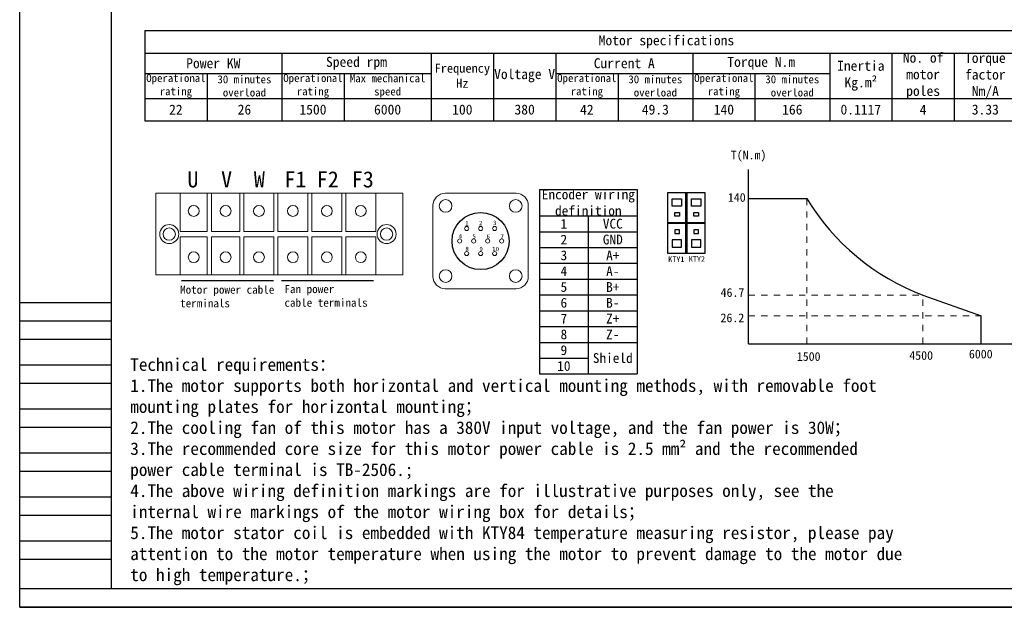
# Model space of a CAD drawing. Header units: inches. Extents: x -7322 to 8431, y -15914 to -4411.
# Tile 5 of 15: x -5293 to -4122, y -15914 to -15216. Entities that reach past the tile are written whole.
import ezdxf

# ---------------------------------------------------------------- set-up
doc = ezdxf.new("R2010")
doc.units = ezdxf.units.IN
doc.header["$MEASUREMENT"] = 0
doc.linetypes.add('JIS_02_1.2', pattern=[2.5, 1.25, -1.25])
doc.layers.add('1', color=1, linetype='Continuous')
doc.layers.add('尺寸标注', color=7, linetype='Continuous')
doc.layers.add('虚线', color=7, linetype='JIS_02_1.2', lineweight=13)
doc.styles.add('SLDTEXTSTYLE0', font='txt')

# ---------------------------------------------------------------- blocks, each defined once
blk = doc.blocks.new('*T50')
at = {"color": 0, "linetype": 'ByBlock', "lineweight": -2, "transparency": 16777216}
for p, q in [((0, 0), (1240.9, 0)), ((0, 0), (0, -107.4)), ((1240.9, 0), (1240.9, -107.4)), ((0, -26.7), (1240.9, -26.7)), ((162.9, -26.7), (162.9, -107.4)), ((340.7, -26.7), (340.7, -107.4)), ((414.7, -26.7), (414.7, -107.4)), ((488.8, -26.7), (488.8, -107.4)), ((651.7, -26.7), (651.7, -107.4)), ((814.7, -26.7), (814.7, -107.4)), ((888.7, -26.7), (888.7, -107.4)), ((962.8, -26.7), (962.8, -107.4)), ((1036.8, -26.7), (1036.8, -107.4)), ((1166.8, -26.7), (1166.8, -107.4)), ((0, -51), (340.7, -51)), ((74.1, -51), (74.1, -107.4)), ((237, -51), (237, -107.4)), ((488.8, -51), (814.7, -51)), ((562.9, -51), (562.9, -107.4)), ((725.8, -51), (725.8, -107.4)), ((0, -80.7), (1240.9, -80.7)), ((0, -107.4), (1240.9, -107.4))]:
    blk.add_line(p, q, dxfattribs=at)
at = {"color": 0, "transparency": 16777216, "attachment_point": 5}
for s, insert, char_height, width in [('{\\fSimSun|b0|i0|c0|p34;Motor specifications}', (620.5, -13.3), 11.85, 1240.785), ('{\\fSimSun|b0|i0|c0|p34;Power KW}', (81.5, -38.9), 11.848, 162.813), ('{\\fSimSun|b0|i0|c0|p34;Speed rpm}', (251.8, -38.9), 11.848, 177.625), ('{\\fSimSun|b0|i0|c0|p34;Current A}', (570.3, -38.9), 11.848, 162.813), ('{\\fSimSun|b0|i0|c0|p34;Torque N.m}', (733.2, -38.9), 11.848, 162.813), ('{\\fSimSun|b0|i0|c0|p34;No. of motor poles}', (925.8, -53.7), 11.85, 73.94), ('{\\fSimSun|b0|i0|c0|p34;Torque factor Nm/A}', (999.8, -53.7), 11.85, 73.94), ('{\\fSimSun|b0|i0|c0|p34;Frequency Hz}', (377.7, -53.7), 10.771, 73.94), ('{\\fSimSun|b0|i0|c0|p34;Voltage V}', (451.8, -53.7), 11.848, 73.94), ('{\\fSimSun|b0|i0|c0|p34;Inertia Kg.m²}', (851.7, -53.7), 11.85, 73.94), ('{\\fSimSun|b0|i0|c0|p34;Encoder type}', (1101.8, -53.7), 11.85, 129.88), ('{\\fSimSun|b0|i0|c0|p34;Fan power W}', (1203.9, -53.7), 11.85, 73.94), ('{\\fSimSun|b0|i0|c0|p34;Operational rating}', (37, -65.9), 9.425, 73.94), ('{\\fSimSun|b0|i0|c0|p34;30 minutes overload}', (118.5, -65.9), 9.425, 88.752), ('{\\fSimSun|b0|i0|c0|p34;Operational rating}', (200, -65.9), 9.425, 73.94), ('{\\fSimSun|b0|i0|c0|p34;Max mechanical speed}', (288.8, -65.9), 9.425, 103.564), ('{\\fSimSun|b0|i0|c0|p34;Operational rating}', (525.8, -65.9), 9.425, 73.94), ('{\\fSimSun|b0|i0|c0|p34;30 minutes overload}', (607.3, -65.9), 9.425, 88.752), ('{\\fSimSun|b0|i0|c0|p34;Operational rating}', (688.8, -65.9), 9.425, 73.94), ('{\\fSimSun|b0|i0|c0|p34;30 minutes overload}', (770.2, -65.9), 9.425, 88.752), ('{\\fSimSun|b0|i0|c0|p34;5V - Incremental 2500 lines}', (1101.8, -94), 9.426, 129.88), ('22', (37, -94), 11.85, 73.94), ('26', (118.5, -94), 11.85, 88.752), ('1500', (200, -94), 11.85, 73.94), ('6000', (288.8, -94), 11.85, 103.564), ('100', (377.7, -94), 11.85, 73.94), ('380', (451.8, -94), 11.85, 73.94), ('42', (525.8, -94), 11.85, 73.94), ('49.3', (607.3, -94), 11.85, 88.752), ('140', (688.8, -94), 11.85, 73.94), ('166', (770.2, -94), 11.85, 88.752), ('0.1117', (851.7, -94), 11.85, 73.94), ('4', (925.8, -94), 11.8, 73.94), ('3.33', (999.8, -94), 11.85, 73.94), ('40', (1203.9, -94), 11.85, 73.94)]:
    blk.add_mtext(s, dxfattribs=dict(at, insert=insert, char_height=char_height, width=width))
blk = doc.blocks.new('*T51')
at = {"color": 0, "linetype": 'ByBlock', "lineweight": -2, "transparency": 16777216}
for p, q in [((0, 0), (116.3, 0)), ((0, 0), (0, -219.3)), ((116.3, 0), (116.3, -219.3)), ((0, -31.3), (116.3, -31.3)), ((58.2, -31.3), (58.2, -219.3)), ((0, -50.1), (116.3, -50.1)), ((0, -68.9), (116.3, -68.9)), ((0, -87.7), (116.3, -87.7)), ((0, -106.5), (116.3, -106.5)), ((0, -125.3), (116.3, -125.3)), ((0, -144.1), (116.3, -144.1)), ((0, -162.9), (116.3, -162.9)), ((0, -181.7), (116.3, -181.7)), ((0, -200.5), (58.2, -200.5)), ((0, -219.3), (116.3, -219.3))]:
    blk.add_line(p, q, dxfattribs=at)
at = {"color": 0, "transparency": 16777216, "attachment_point": 5}
for s, insert, char_height, width in [('{\\fSimSun|b0|i0|c0|p34;Encoder wiring definition}', (58.2, -15.6), 11.634, 116.222), ('1', (29.1, -40.7), 11.6, 58.051), ('VCC', (87.3, -40.7), 11.63, 58.051), ('2', (29.1, -59.5), 11.6, 58.051), ('GND', (87.3, -59.5), 11.63, 58.051), ('3', (29.1, -78.3), 11.6, 58.051), ('A+', (87.3, -78.3), 11.63, 58.051), ('4', (29.1, -97.1), 11.6, 58.051), ('A-', (87.3, -97.1), 11.63, 58.051), ('5', (29.1, -115.9), 11.6, 58.051), ('B+', (87.3, -115.9), 11.63, 58.051), ('6', (29.1, -134.7), 11.6, 58.051), ('B-', (87.3, -134.7), 11.63, 58.051), ('7', (29.1, -153.5), 11.6, 58.051), ('Z+', (87.3, -153.5), 11.63, 58.051), ('8', (29.1, -172.3), 11.6, 58.051), ('Z-', (87.3, -172.3), 11.63, 58.051), ('9', (29.1, -191.1), 11.6, 58.051), ('{\\fSimSun|b0|i0|c0|p34;Shield}', (87.3, -200.5), 11.634, 58.051), ('10', (29.1, -209.9), 11.63, 58.051)]:
    blk.add_mtext(s, dxfattribs=dict(at, insert=insert, char_height=char_height, width=width))

msp = doc.modelspace()

# ---------------------------------------------------------------- hatches: boundary and pattern name
h = msp.add_hatch()
h.set_pattern_fill('ANSI31', color=256, scale=0.673276, style=0)
h.set_pattern_definition([(45, (-6495.47722, -11558.815804), (-0.0595097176, 0.0595097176), [])])
h.paths.add_polyline_path([(-4499.5831, -15421.0339), (-4500.9296, -15421.0339), (-4500.9296, -15493.6297), (-4499.5831, -15493.6297)])
msp.add_hatch(color=256).paths.add_polyline_path([(-4522.4077, -15456.6586), (-4478.105, -15456.6586), (-4478.105, -15458.0051), (-4522.4077, -15458.0051)])

# ---------------------------------------------------------------- linework, layer by layer
for p, q in [((-5293.1786, -15914.3583), (-5293.1786, -14618.5991)), ((-4426.1861, -15462.7039), (-4426.1861, -15393.5839)), ((-4500.9296, -15421.0339), (-4500.9296, -15493.6297)), ((-4499.5831, -15421.0339), (-4499.5831, -15493.6297)), ((-4426.1861, -15428.1439), (-4357.0661, -15428.1439)), ((-4426.1861, -15531.8239), (-4426.1861, -15462.7039)), ((-5100.6566, -15525.8162), (-4991.347, -15525.8162)), ((-4981.6163, -15525.8162), (-4872.3067, -15525.8162)), ((-4426.1861, -15600.9439), (-4426.1861, -15531.8239)), ((-5184.1079, -15552.2438), (-5293.1786, -15552.2438)), ((-4218.8261, -15543.1975), (-4149.7061, -15567.6826)), ((-5184.1079, -15574.0579), (-5293.1786, -15574.0579)), ((-4149.7061, -15600.9439), (-4149.7061, -15567.6826)), ((-5184.1079, -15595.8721), (-5293.1786, -15595.8721)), ((-4426.1861, -15600.9439), (-4357.0661, -15600.9439)), ((-4357.0661, -15600.9439), (-4287.9461, -15600.9439)), ((-4287.9461, -15600.9439), (-4218.8261, -15600.9439)), ((-4218.8261, -15600.9439), (-4149.7061, -15600.9439)), ((-4149.7061, -15600.9439), (-4080.8303, -15600.9439)), ((-5184.1079, -15626.4118), (-5293.1786, -15626.4118)), ((-5184.1079, -15648.226), (-5293.1786, -15648.226)), ((-5184.1079, -15678.7658), (-5293.1786, -15678.7658)), ((-5184.1079, -15700.5799), (-5293.1786, -15700.5799)), ((-5184.1079, -15731.1197), (-5293.1786, -15731.1197)), ((-5184.1079, -15752.9338), (-5293.1786, -15752.9338)), ((-5184.1079, -15783.4736), (-5293.1786, -15783.4736)), ((-5184.1079, -15805.2877), (-5293.1786, -15805.2877)), ((-5184.1079, -15835.8275), (-5293.1786, -15835.8275)), ((-5184.1079, -15857.6416), (-5293.1786, -15857.6416)), ((-5184.1079, -15892.5442), (-5293.1786, -15892.5442)), ((-3460.7917, -15914.3583), (-5293.1786, -15914.3583)), ((-5293.1786, -15914.3583), (-3460.7917, -15914.3583)), ((-5293.1786, -15914.3583), (-3460.7917, -15914.3583))]:
    msp.add_line(p, q)
at = {"color": 7, "linetype": 'Continuous', "lineweight": 15}
for p, q in [((-5131.4231, -15422.0203), (-5131.4231, -15518.972)), ((-5102.3376, -15422.0203), (-5131.4231, -15422.0203)), ((-5102.3376, -15467.2644), (-5102.3376, -15422.0203)), ((-5070.0203, -15422.0203), (-5102.3376, -15422.0203)), ((-5070.0203, -15422.0203), (-5070.0203, -15467.2644)), ((-5065.1727, -15422.0203), (-5070.0203, -15422.0203)), ((-5065.1727, -15467.2644), (-5065.1727, -15422.0203)), ((-5031.2397, -15422.0203), (-5065.1727, -15422.0203)), ((-5031.2397, -15422.0203), (-5031.2397, -15467.2644)), ((-5026.3921, -15422.0203), (-5031.2397, -15422.0203)), ((-5026.3921, -15467.2644), (-5026.3921, -15422.0203)), ((-4990.8431, -15422.0203), (-5026.3921, -15422.0203)), ((-4990.8431, -15422.0203), (-4990.8431, -15467.2644)), ((-4985.9955, -15422.0203), (-4990.8431, -15422.0203)), ((-4985.9955, -15467.2644), (-4985.9955, -15422.0203)), ((-4950.4466, -15422.0203), (-4985.9955, -15422.0203)), ((-4950.4466, -15422.0203), (-4950.4466, -15467.2644)), ((-4945.599, -15422.0203), (-4950.4466, -15422.0203)), ((-4945.599, -15467.2644), (-4945.599, -15422.0203)), ((-4910.05, -15422.0203), (-4945.599, -15422.0203)), ((-4910.05, -15422.0203), (-4910.05, -15467.2644)), ((-4905.2025, -15422.0203), (-4910.05, -15422.0203)), ((-4905.2025, -15467.2644), (-4905.2025, -15422.0203)), ((-4869.6535, -15422.0203), (-4905.2025, -15422.0203)), ((-4869.6535, -15422.0203), (-4869.6535, -15467.2644)), ((-4837.3363, -15422.0203), (-4869.6535, -15422.0203)), ((-4837.3363, -15518.972), (-4837.3363, -15422.0203)), ((-4787.0586, -15422.0203), (-4702.7106, -15422.0203)), ((-4801.6013, -15520.911), (-4801.6013, -15436.5631)), ((-4688.1679, -15520.911), (-4688.1679, -15436.5631)), ((-5070.0203, -15467.2644), (-5102.3376, -15467.2644)), ((-5031.2397, -15467.2644), (-5065.1727, -15467.2644)), ((-4990.8431, -15467.2644), (-5026.3921, -15467.2644)), ((-4950.4466, -15467.2644), (-4985.9955, -15467.2644)), ((-4910.05, -15467.2644), (-4945.599, -15467.2644)), ((-4869.6535, -15467.2644), (-4905.2025, -15467.2644)), ((-5102.3376, -15518.972), (-5102.3376, -15473.7279)), ((-5102.3376, -15473.7279), (-5070.0203, -15473.7279)), ((-5070.0203, -15473.7279), (-5070.0203, -15518.972)), ((-5065.1727, -15518.972), (-5065.1727, -15473.7279)), ((-5065.1727, -15473.7279), (-5031.2397, -15473.7279)), ((-5031.2397, -15473.7279), (-5031.2397, -15518.972)), ((-5026.3921, -15518.972), (-5026.3921, -15473.7279)), ((-5026.3921, -15473.7279), (-4990.8431, -15473.7279)), ((-4990.8431, -15473.7279), (-4990.8431, -15518.972)), ((-4985.9955, -15518.972), (-4985.9955, -15473.7279)), ((-4985.9955, -15473.7279), (-4950.4466, -15473.7279)), ((-4950.4466, -15473.7279), (-4950.4466, -15518.972)), ((-4945.599, -15518.972), (-4945.599, -15473.7279)), ((-4945.599, -15473.7279), (-4910.05, -15473.7279)), ((-4910.05, -15473.7279), (-4910.05, -15518.972)), ((-4905.2025, -15518.972), (-4905.2025, -15473.7279)), ((-4905.2025, -15473.7279), (-4869.6535, -15473.7279)), ((-4869.6535, -15473.7279), (-4869.6535, -15518.972)), ((-5131.4231, -15518.972), (-5102.3376, -15518.972)), ((-5102.3376, -15518.972), (-5070.0203, -15518.972)), ((-5070.0203, -15518.972), (-5065.1727, -15518.972)), ((-5065.1727, -15518.972), (-5031.2397, -15518.972)), ((-5031.2397, -15518.972), (-5026.3921, -15518.972)), ((-5026.3921, -15518.972), (-4990.8431, -15518.972)), ((-4990.8431, -15518.972), (-4985.9955, -15518.972)), ((-4985.9955, -15518.972), (-4950.4466, -15518.972)), ((-4950.4466, -15518.972), (-4945.599, -15518.972)), ((-4945.599, -15518.972), (-4910.05, -15518.972)), ((-4910.05, -15518.972), (-4905.2025, -15518.972)), ((-4905.2025, -15518.972), (-4869.6535, -15518.972)), ((-4869.6535, -15518.972), (-4837.3363, -15518.972)), ((-4787.0586, -15535.4538), (-4702.7106, -15535.4538))]:
    msp.add_line(p, q, dxfattribs=at)
for points in [[(-4522.4077, -15421.0339), (-4478.105, -15421.0339), (-4478.105, -15493.6297), (-4522.4077, -15493.6297)], [(-4517.0063, -15428.6063), (-4505.9914, -15428.6063), (-4505.9914, -15437.1927), (-4517.0063, -15437.1927)], [(-4494.1817, -15428.6063), (-4483.1668, -15428.6063), (-4483.1668, -15437.1927), (-4494.1817, -15437.1927)], [(-4513.9484, -15444.9811), (-4508.4409, -15444.9811), (-4508.4409, -15449.2743), (-4513.9484, -15449.2743)], [(-4491.1238, -15444.9811), (-4485.6163, -15444.9811), (-4485.6163, -15449.2743), (-4491.1238, -15449.2743)], [(-4522.4077, -15456.6586), (-4478.105, -15456.6586), (-4478.105, -15458.0051), (-4522.4077, -15458.0051)], [(-4513.9484, -15469.6825), (-4508.4409, -15469.6825), (-4508.4409, -15465.3893), (-4513.9484, -15465.3893)], [(-4491.1238, -15469.6825), (-4485.6163, -15469.6825), (-4485.6163, -15465.3893), (-4491.1238, -15465.3893)], [(-4517.0063, -15486.0574), (-4505.9914, -15486.0574), (-4505.9914, -15477.471), (-4517.0063, -15477.471)], [(-4494.1817, -15486.0574), (-4483.1668, -15486.0574), (-4483.1668, -15477.471), (-4494.1817, -15477.471)]]:
    msp.add_lwpolyline(points, close=True)
for centre, radius in [((-4786.5738, -15437.0478), 7.5138), ((-4703.1954, -15437.0478), 7.5138), ((-5086.1789, -15443.0265), 6.4634), ((-5048.2062, -15443.0265), 6.4634), ((-5008.6176, -15443.0265), 6.4634), ((-4968.2211, -15443.0265), 6.4634), ((-4927.8245, -15443.0265), 6.4634), ((-4887.428, -15443.0265), 6.4634), ((-5115.2644, -15470.4961), 11.311), ((-4856.7266, -15470.4961), 11.311), ((-5115.2644, -15470.4961), 7.2714), ((-4856.7266, -15470.4961), 7.2714), ((-5086.1789, -15497.9658), 6.4634), ((-5048.2062, -15497.9658), 6.4634), ((-5008.6176, -15497.9658), 6.4634), ((-4968.2211, -15497.9658), 6.4634), ((-4927.8245, -15497.9658), 6.4634), ((-4887.428, -15497.9658), 6.4634), ((-4786.5738, -15520.4263), 7.5138), ((-4703.1954, -15520.4263), 7.5138)]:
    msp.add_circle(centre, radius, dxfattribs=at)
msp.add_circle((-4744.8846, -15478.737), 33.9828)
for centre, radius, start, end in [((-4787.0586, -15436.5631), 14.5428, 90, 180), ((-4702.7106, -15436.5631), 14.5428, 0, 90), ((-4761.5215, -15463.8331), 2.4262, 0, 180), ((-4761.5215, -15463.8331), 2.4262, 180, 0), ((-4744.8846, -15463.8331), 2.4262, 0, 180), ((-4744.8846, -15463.8331), 2.4262, 180, 0), ((-4728.2477, -15463.8331), 2.4262, 0, 180), ((-4728.2477, -15463.8331), 2.4262, 180, 0), ((-4769.84, -15478.737), 2.4262, 0, 180), ((-4769.84, -15478.737), 2.4262, 180, 0), ((-4753.203, -15478.737), 2.4262, 0, 180), ((-4753.203, -15478.737), 2.4262, 180, 0), ((-4736.5661, -15478.737), 2.4262, 0, 180), ((-4736.5661, -15478.737), 2.4262, 180, 0), ((-4719.9292, -15478.737), 2.4262, 0, 180), ((-4719.9292, -15478.737), 2.4262, 180, 0), ((-4761.5215, -15493.6409), 2.4262, 0, 180), ((-4761.5215, -15493.6409), 2.4262, 180, 0), ((-4744.8846, -15493.6409), 2.4262, 0, 180), ((-4744.8846, -15493.6409), 2.4262, 180, 0), ((-4728.2477, -15493.6409), 2.4262, 0, 180), ((-4728.2477, -15493.6409), 2.4262, 180, 0), ((-4787.0586, -15520.911), 14.5428, 180, 270), ((-4702.7106, -15520.911), 14.5428, 270, 0)]:
    msp.add_arc(centre, radius, start, end, dxfattribs=at)
msp.add_arc((-4121.2382, -15285.3667), 275.6812, 211.1919485, 249.2685473)
at = {"layer": '1'}
for p, q in [((-5184.1079, -15892.5442), (-5184.1079, -14640.4132)), ((-3482.6058, -15892.5442), (-5184.1079, -15892.5442))]:
    msp.add_line(p, q, dxfattribs=at)
at = {"layer": '虚线', "ltscale": 6}
for p, q in [((-4357.0661, -15600.9439), (-4357.0661, -15428.1439)), ((-4426.1861, -15543.1975), (-4218.8261, -15543.1975)), ((-4218.8261, -15600.9439), (-4218.8261, -15543.1975)), ((-4426.1861, -15567.6826), (-4149.7061, -15567.6826))]:
    msp.add_line(p, q, dxfattribs=at)

# ---------------------------------------------------------------- block references
for name, p in [('*T50', (-5144.3741, -15228.4811)), ('*T51', (-4675.0108, -15417.5376))]:
    msp.add_blockref(name, p)

# ---------------------------------------------------------------- texts
at = {"insert": (-5161.6598, -15618.1657), "char_height": 15, "width": 1006.186091, "attachment_point": 1}
msp.add_mtext('Technical requirements：\\P\\pt472.3;1.The motor supports both horizontal and vertical mounting methods, with removable foot \\Pmounting plates for horizontal mounting；\\P\\ptz;2.The cooling fan of this motor has a 380V input voltage, and the fan power is 30W；\\P3.The recommended core size for this motor power cable is 2.5 mm² and the recommended \\Ppower cable terminal is TB-2506.;\\P4.The above wiring definition markings are for illustrative purposes only, see the \\Pinternal wire markings of the motor wiring box for details；\\P5.The motor stator coil is embedded with KTY84 temperature measuring resistor, please pay \\Pattention to the motor temperature when using the motor to prevent damage to the motor due \\Pto high temperature.；', dxfattribs=at)
at = {"layer": '尺寸标注', "attachment_point": 1, "style": 'SLDTEXTSTYLE0'}
for s, insert, char_height in [('T(N.m)', (-4447.3288, -15371.2417), 10.368), ('U', (-5093.6983, -15395.7704), 19.2389), ('V', (-5053.6704, -15395.7704), 19.2389), ('W', (-5014.6511, -15395.7704), 19.2389), ('F1', (-4978.3341, -15395.7704), 19.23885), ('F2', (-4939.8119, -15395.7704), 19.23885), ('F3', (-4898.1557, -15395.7704), 19.23885), ('140', (-4450.8009, -15421.7361), 10.368), ('1', (-4763.1713, -15455.1231), 5.2515), ('2', (-4746.8365, -15454.6526), 5.2515), ('3', (-4730.2596, -15454.5174), 5.2515), ('4', (-4771.1534, -15470.4919), 5.2515), ('5', (-4754.6525, -15470.6104), 5.2515), ('6', (-4737.9506, -15470.5515), 5.2515), ('7', (-4721.3554, -15470.5888), 5.2515), ('8', (-4763.0189, -15485.5606), 5.2515), ('9', (-4746.3287, -15485.5093), 5.2515), ('10', (-4731.1916, -15485.5264), 5.25155), ('KTY1', (-4521.7284, -15497.032), 6.73276), ('KTY2', (-4497.2763, -15496.7181), 6.73276), ('{\\f宋体|b0|i0|c1|p2;Motor power cable \\Pterminals}', (-5102.3727, -15531.7153), 9.695169), ('{\\f宋体|b0|i0|c1|p2;Fan power \\Pcable terminals}', (-4978.2462, -15531.0251), 9.695169), ('46.7', (-4459.4355, -15534.7589), 10.368), ('26.2', (-4459.5698, -15564.8804), 10.368), ('1500', (-4368.8207, -15610.8741), 10.368), ('4500', (-4235.0107, -15609.6293), 10.368), ('6000', (-4164.1101, -15607.9694), 10.368)]:
    msp.add_mtext(s, dxfattribs=dict(at, insert=insert, char_height=char_height))

doc.saveas('drawing.dxf')
